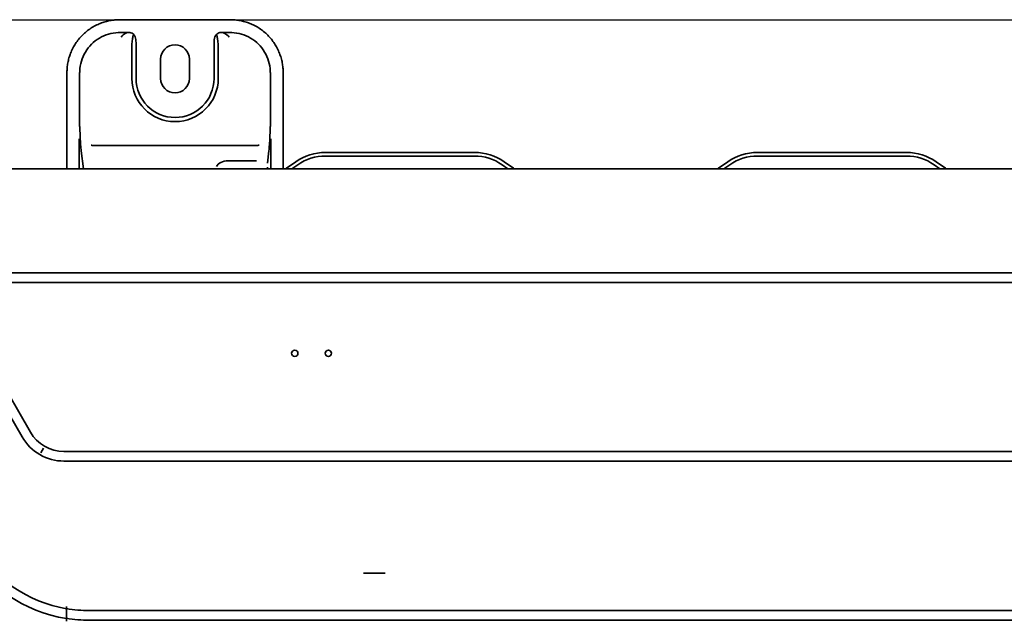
# Model space of a CAD drawing. Header units: millimetres. Extents: x -53858 to 733, y -20463 to 1307.
# Tile 244 of 256: x -51936 to -51895, y -15882 to -15857. Entities that reach past the tile are written whole.
import ezdxf

# ---------------------------------------------------------------- set-up
doc = ezdxf.new("R2010")
doc.units = ezdxf.units.MM
doc.layers.add('_HVAC_urzadzenia', color=251, linetype='Continuous', lineweight=35)
doc.layers.add('IS_PODKLAD', color=252, linetype='Continuous')
doc.layers.add('XREF_2024_11_27_RZUT_BASEN_CAD$0$_ściany', color=8, linetype='Continuous')

# ---------------------------------------------------------------- blocks, each defined once
blk = doc.blocks.new('XREF_2024_11_27_RZUT_BASEN_CAD')
at = {"layer": 'XREF_2024_11_27_RZUT_BASEN_CAD$0$_ściany'}
blk.add_line((-51975.444, -15856.93), (-51336.444, -15856.93), dxfattribs=at)
blk = doc.blocks.new('A$C41852E73')
at = {"linetype": 'Continuous'}
for p, q in [((23.869, 57.895), (22.463, 57.895)), ((27.071, 57.895), (23.869, 57.895)), ((22.835, 57.368), (22.471, 57.368)), ((27.064, 57.368), (26.701, 57.368)), ((23.144, 56.945), (23.144, 55.453)), ((26.391, 55.453), (26.391, 56.945)), ((22.97, 56.701), (22.97, 55.453)), ((26.564, 55.453), (26.564, 56.701)), ((24.168, 56.251), (24.168, 55.453)), ((25.366, 55.453), (25.366, 56.251)), ((20.271, 55.702), (20.271, 51.692)), ((20.796, 55.702), (20.796, 53.449)), ((28.739, 53.449), (28.739, 55.702)), ((29.264, 51.692), (29.264, 55.702)), ((20.779, 51.692), (20.779, 52.948)), ((28.755, 52.948), (28.755, 51.692)), ((20.864, 52.437), (20.957, 51.692)), ((28.062, 52.659), (21.473, 52.659)), ((28.608, 51.934), (28.671, 52.437)), ((26.971, 52.029), (28.163, 52.029)), ((37.227, 52.376), (31.023, 52.376)), ((37.227, 52.226), (31.023, 52.226)), ((55.197, 52.376), (48.994, 52.376)), ((55.197, 52.226), (48.994, 52.226)), ((3.542, 51.692), (123.268, 51.692)), ((28.62, 51.77), (28.62, 51.692)), ((29.792, 51.988), (29.404, 51.716)), ((29.878, 51.865), (29.631, 51.692)), ((38.618, 51.692), (38.372, 51.865)), ((38.846, 51.716), (38.458, 51.988)), ((47.763, 51.988), (47.375, 51.716)), ((47.848, 51.865), (47.602, 51.692)), ((56.589, 51.692), (56.343, 51.865)), ((56.816, 51.716), (56.429, 51.988)), ((107.995, 47.368), (16.221, 47.368)), ((107.995, 46.968), (16.221, 46.968)), ((15.69, 46.05), (18.751, 40.749)), ((15.345, 45.85), (18.405, 40.549)), ((19.182, 39.884), (19.3, 40.088)), ((20.146, 39.943), (104.07, 39.943)), ((20.146, 39.544), (104.07, 39.544)), ((33.057, 34.886), (32.608, 34.886)), ((33.057, 34.886), (33.506, 34.886)), ((105.655, 33.33), (21.205, 33.33)), ((20.246, 32.885), (20.246, 32.892)), ((105.655, 32.931), (21.205, 32.931))]:
    blk.add_line(p, q, dxfattribs=at)
at = {"linetype": 'Continuous', "extrusion": (0, 0, -1)}
for centre in [(-29.749, 44.025), (-31.147, 44.025)]:
    blk.add_circle(centre, 0.132, dxfattribs=at)
at = {"linetype": 'Continuous'}
for centre, radius, start, end in [((24.767, 56.251), 0.599, 0, 180), ((24.767, 55.453), 1.797, 180, 0), ((24.767, 55.453), 1.623, 180, 0), ((24.767, 55.453), 0.599, 180, 0), ((31.023, 50.229), 2.147, 90, 125), ((31.023, 50.229), 1.997, 90, 125), ((37.227, 50.229), 2.147, 55, 90), ((37.227, 50.229), 1.997, 55, 90), ((48.994, 50.229), 2.147, 90, 125), ((48.994, 50.229), 1.997, 90, 125), ((55.197, 50.229), 2.147, 55, 90), ((55.197, 50.229), 1.997, 55, 90)]:
    blk.add_arc(centre, radius, start, end, dxfattribs=at)
at = {"linetype": 'Continuous', "extrusion": (0, 0, -1)}
for centre, radius, start, end in [((-28.963, 52.346), 0.769, 235, 238.2244), ((-39.286, 52.346), 0.769, 301.7756, 305), ((-46.934, 52.346), 0.769, 235, 238.2244), ((-57.257, 52.346), 0.769, 301.7756, 305), ((-20.146, 41.554), 1.611, 270, 330), ((-20.146, 41.554), 2.01, 270, 330), ((-21.155, 38.808), 5.478, 279.5505, 330), ((-21.155, 38.808), 5.877, 278.8961, 330), ((-21.205, 38.808), 5.478, 270, 280.0804), ((-21.205, 38.808), 5.877, 270, 279.389)]:
    blk.add_arc(centre, radius, start, end, dxfattribs=at)
at = {"linetype": 'Continuous'}
blk.add_ellipse((26.971, 51.68), major_axis=(0.499, 0), ratio=0.700208, start_param=1.570796, end_param=2.835362, dxfattribs=at)
for points in [[(22.463, 57.895), (21.555, 57.895), (20.271, 56.61), (20.271, 55.702)], [(29.264, 55.702), (29.264, 56.61), (27.979, 57.895), (27.071, 57.895)]]:
    blk.add_rational_spline(points, [1, 0.853553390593, 0.853553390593, 1], degree=2, dxfattribs=at)
for points, knots in [([(20.804, 55.702), (20.804, 55.722), (20.805, 55.741), (20.81, 55.9), (20.832, 56.035), (20.948, 56.432), (21.095, 56.68), (21.488, 57.072), (21.734, 57.217), (22.13, 57.332), (22.268, 57.354), (22.425, 57.36), (22.444, 57.36), (22.463, 57.36)], [0, 0, 0, 0, 0.02246, 0.02246, 0.181739, 0.181739, 0.500298, 0.500298, 0.818856, 0.818856, 0.978135, 0.978135, 1, 1, 1, 1]), ([(22.521, 57.173), (22.579, 57.238), (22.635, 57.293), (22.729, 57.346), (22.767, 57.359), (22.807, 57.366)], [0, 0, 0, 0, 0.647263, 0.647263, 1, 1, 1, 1]), ([(22.835, 57.368), (22.868, 57.368), (22.902, 57.362), (22.966, 57.34), (22.996, 57.323), (23.048, 57.281), (23.07, 57.255), (23.095, 57.212), (23.102, 57.197), (23.107, 57.181)], [0, 0, 0, 0, 0.28694, 0.28694, 0.577518, 0.577518, 0.859289, 0.859289, 1, 1, 1, 1]), ([(26.426, 57.177), (26.436, 57.208), (26.453, 57.239), (26.493, 57.287), (26.516, 57.307), (26.568, 57.339), (26.598, 57.352), (26.652, 57.365), (26.677, 57.368), (26.701, 57.368)], [0, 0, 0, 0, 0.281967, 0.281967, 0.530455, 0.530455, 0.797323, 0.797323, 1, 1, 1, 1]), ([(26.728, 57.366), (26.768, 57.359), (26.806, 57.346), (26.9, 57.293), (26.956, 57.238), (27.014, 57.173)], [0, 0, 0, 0, 0.352695, 0.352695, 1, 1, 1, 1]), ([(27.072, 57.36), (27.09, 57.36), (27.107, 57.36), (27.264, 57.355), (27.4, 57.333), (27.797, 57.218), (28.047, 57.071), (28.438, 56.682), (28.583, 56.438), (28.701, 56.042), (28.724, 55.903), (28.73, 55.744), (28.73, 55.723), (28.73, 55.702)], [0, 0, 0, 0, 0.020474, 0.020474, 0.179696, 0.179696, 0.498139, 0.498139, 0.816582, 0.816582, 0.975803, 0.975803, 1, 1, 1, 1]), ([(22.97, 56.701), (22.971, 56.747), (22.971, 56.793), (22.977, 56.92), (22.985, 57.002), (23.004, 57.133), (23.014, 57.188), (23.026, 57.236)], [0, 0, 0, 0, 0.23746, 0.23746, 0.665527, 0.665527, 1, 1, 1, 1]), ([(26.509, 57.236), (26.521, 57.189), (26.531, 57.136), (26.549, 57.005), (26.557, 56.924), (26.563, 56.795), (26.564, 56.748), (26.564, 56.701)], [0, 0, 0, 0, 0.330236, 0.330236, 0.759533, 0.759533, 1, 1, 1, 1]), ([(20.864, 52.437), (20.846, 52.584), (20.832, 52.788), (20.817, 53.124), (20.813, 53.242), (20.809, 53.392), (20.809, 53.421), (20.808, 53.449)], [0, 0, 0, 0, 0.617667, 0.617667, 0.928066, 0.928066, 1, 1, 1, 1]), ([(28.727, 53.449), (28.726, 53.421), (28.726, 53.393), (28.722, 53.243), (28.718, 53.124), (28.703, 52.788), (28.689, 52.583), (28.671, 52.437)], [0, 0, 0, 0, 0.07151, 0.07151, 0.381788, 0.381788, 1, 1, 1, 1]), ([(21.273, 52.676), (21.288, 52.674), (21.303, 52.671), (21.368, 52.662), (21.42, 52.66), (21.473, 52.659)], [0, 0, 0, 0, 0.229268, 0.229268, 1, 1, 1, 1]), ([(28.062, 52.659), (28.113, 52.66), (28.163, 52.662), (28.229, 52.671), (28.245, 52.674), (28.261, 52.676)], [0, 0, 0, 0, 0.754905, 0.754905, 1, 1, 1, 1]), ([(20.246, 33.499), (20.246, 33.476), (20.246, 33.453), (20.246, 33.409), (20.246, 33.389), (20.246, 33.365), (20.246, 33.36), (20.246, 33.356)], [0, 0, 0, 0, 0.43632, 0.43632, 0.872855, 0.872855, 1, 1, 1, 1]), ([(20.246, 33.356), (20.246, 33.302), (20.246, 33.248), (20.246, 33.16), (20.246, 33.126), (20.246, 33.093)], [0, 0, 0, 0, 0.614592, 0.614592, 1, 1, 1, 1]), ([(20.246, 32.892), (20.246, 32.924), (20.246, 32.957), (20.246, 33.017), (20.246, 33.046), (20.246, 33.079), (20.246, 33.086), (20.246, 33.093)], [0, 0, 0, 0, 0.435449, 0.435449, 0.871042, 0.871042, 1, 1, 1, 1])]:
    blk.add_open_spline(points, degree=3, knots=knots, dxfattribs=at)
for points in [[(22.463, 57.36), (22.466, 57.36), (22.468, 57.36), (22.471, 57.36)], [(27.072, 57.36), (27.069, 57.36), (27.066, 57.36), (27.064, 57.36)], [(23.107, 57.181), (23.132, 57.106), (23.144, 57.025), (23.144, 56.945)], [(26.391, 56.945), (26.391, 57.024), (26.402, 57.103), (26.426, 57.177)]]:
    blk.add_open_spline(points, degree=3, dxfattribs=at)

msp = doc.modelspace()

# ---------------------------------------------------------------- block references
at = {"layer": '_HVAC_urzadzenia'}
msp.add_blockref('A$C41852E73', (-51954.678, -15914.824), dxfattribs=at)
at = {"layer": 'IS_PODKLAD'}
msp.add_blockref('XREF_2024_11_27_RZUT_BASEN_CAD', (0, 0), dxfattribs=at)

doc.saveas('drawing.dxf')
